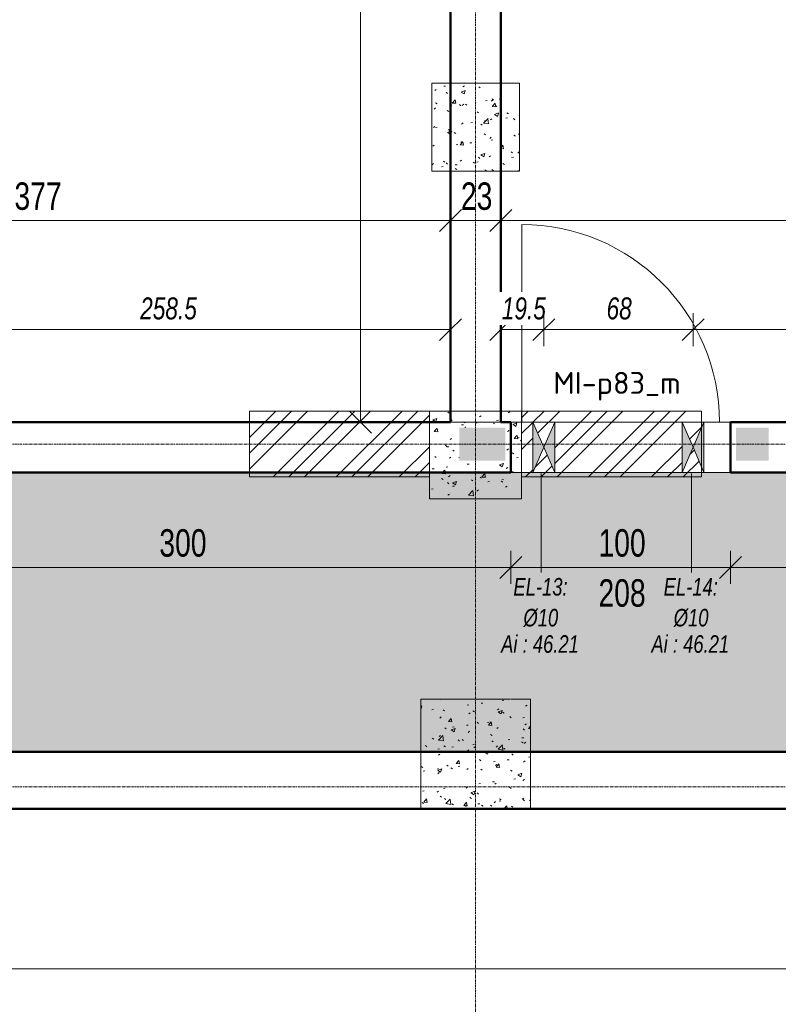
# Model space of a CAD drawing. Header units: millimetres. Extents: x 8507 to 240958, y -8745 to 78383.
# Tile 33 of 71: x 81097 to 84552, y 50883 to 55368. Entities that reach past the tile are written whole.
import ezdxf

# ---------------------------------------------------------------- set-up
doc = ezdxf.new("R2010")
doc.units = ezdxf.units.MM
doc.linetypes.add('Ligne de quadrillage', pattern=[22.225, 12.7, -3.175, 3.175, -3.175])
doc.linetypes.add('Tiret 1_16_', pattern=[3.175, 1.5875, -1.5875])
for name, color, linetype, lineweight in [('A-ANNO-DIMS', 211, 'Continuous', 9), ('A-ANNO-DIMS-50', 211, 'Continuous', 9), ('A-DETL-GENF', 92, 'Continuous', 5), ('A-DETL-MBND', 5, 'Continuous', 5), ('A-DOOR', 31, 'Continuous', 9), ('A-DOOR-IDEN', 31, 'Continuous', 9), ('A-GENM-IDEN', 13, 'Continuous', 9), ('A-WALL', 113, 'Continuous', 9), ('S-GRID', 1, 'Continuous', 9)]:
    doc.layers.add(name, color=color, linetype=linetype, lineweight=lineweight)
doc.styles.add('Arial Narrow_4', font='ARIALN.TTF', dxfattribs={"width": 0.9, "height": 125})
doc.styles.add('Arial Narrow_I', font='ARIALNI.TTF', dxfattribs={"width": 0.9, "height": 100})
doc.styles.add('Arial_I_2', font='ariali.ttf', dxfattribs={"width": 0.75, "height": 80})
doc.styles.add('ISOCPEUR', font='isocpeur.ttf', dxfattribs={"height": 100})
doc.dimstyles.new('AB6_1_50_-_GB', dxfattribs={"dimscale": 304.8, "dimtxt": 127.928872, "dimasz": 0.328084, "dimexe": 0.246063, "dimexo": 0.0625, "dimgap": 0.04101, "dimtad": 1, "dimdec": 0, "dimlfac": 0.1, "dimdsep": 46, "dimtxsty": 'Arial Narrow_4', "dimblk1": 'OBLIQUE', "dimblk2": 'OBLIQUE', "dimsah": 1, "dimcen": 0.09, "dimazin": 0, "dimtfac": 1, "dimtdec": 4, "dimtix": 1, "dimtmove": 0, "dimatfit": 3, "dimfxl": 0.246063, "dimfxlon": 1, "dimtvp": 1, "dimtolj": 1, "dimtzin": 0, "dimarcsym": 2})
doc.dimstyles.new('AB6_1_50_-_GB_3', dxfattribs={"dimscale": 304.8, "dimtxt": 127.928872, "dimasz": 0.328084, "dimexe": 0.246063, "dimexo": 0.0625, "dimgap": 0.04101, "dimtad": 1, "dimdec": 0, "dimlfac": 0.1, "dimdsep": 46, "dimtxsty": 'Arial Narrow_4', "dimblk1": 'OBLIQUE', "dimblk2": 'OBLIQUE', "dimsah": 1, "dimcen": 0.09, "dimazin": 0, "dimtfac": 1, "dimtdec": 4, "dimtix": 1, "dimtmove": 0, "dimatfit": 3, "dimfxl": 0.246063, "dimfxlon": 1, "dimtvp": 1, "dimtolj": 1, "dimtzin": 0, "dimarcsym": 2})
doc.dimstyles.new('AB6_1_50_-_GB_Italique', dxfattribs={"dimscale": 304.8, "dimtxt": 102.343097, "dimasz": 0.328084, "dimexe": 0.246063, "dimexo": 0.0625, "dimgap": 0.057415, "dimtad": 1, "dimdec": 1, "dimlfac": 0.1, "dimrnd": 0.1, "dimdsep": 46, "dimtxsty": 'Arial Narrow_I', "dimblk1": 'OBLIQUE', "dimblk2": 'OBLIQUE', "dimsah": 1, "dimcen": 0.09, "dimazin": 0, "dimtfac": 1, "dimtdec": 4, "dimtix": 1, "dimtmove": 0, "dimatfit": 3, "dimfxl": 0.246063, "dimfxlon": 1, "dimtvp": 1, "dimtfill": 1, "dimtolj": 1, "dimtzin": 0, "dimarcsym": 2})
pattern_1 = [(45, (64631.8, -542.27), (-143.6841, 143.6841), []), (45, (64703.64, -542.27), (-143.6841, 143.6841), []), (45, (64775.48, -542.27), (-143.6841, 143.6841), [])]
pattern_2 = [(50, (64631.8, -542.27), (182.18467, -15.9391), [19.05, -209.55]), (355, (64631.8, -542.27), (-35.2424, 191.0566), [15.24, -167.64]), (100.451, (64646.98, -543.6), (146.9425, 175.1167), [16.19, -178.09]), (46.184, (64631.8, -491.47), (271.0789, -42.0433), [28.575, -314.325]), (96.636, (64654.4, -494.97), (237.4025, 247.4272), [24.285, -267.135]), (351.184, (64631.8, -491.47), (237.4046, 247.4251), [22.86, -251.46]), (21, (64657.2, -504.17), (151.61488, -102.2655), [19.05, -209.55]), (326, (64657.2, -504.17), (61.80236, 184.18774), [15.24, -167.64]), (71.451, (64669.83, -512.7), (213.41706, 81.92137), [16.19, -178.09]), (37.5, (64631.8, -542.27), (3.08832, 84.555076), [8.382, -157.226, 8.382, -161.798, -168.275]), (37.5, (64631.8, -542.27), (3.08832, 84.555076), [-335.788, 8.382, -159.893]), (7.5, (64631.8, -542.27), (66.81944, 100.18075), [8.382, -88.646, 8.382, -153.416, -64.135]), (7.5, (64631.8, -542.27), (66.81944, 100.18075), [-258.826, 8.382, -55.753]), (327.5, (64575.156, -542.27), (135.59049, -5.72891), [8.382, -55.118, 8.382, -189.738, -262.89]), (327.5, (64575.156, -542.27), (135.59049, -5.72891), [-261.62, 8.382, -254.508]), (317.5, (64549.76, -542.27), (148.12889, 25.42676), [8.382, -74.168, 8.382, -123.19, -186.69]), (317.5, (64549.76, -542.27), (148.12889, 25.42676), [-214.122, 8.382, -178.308])]

# ---------------------------------------------------------------- blocks, each defined once
blk = doc.blocks.new('Porte 1Vtl - MI-p83_m-3009844-R-1 variante')
at = {"layer": 'A-DOOR'}
blk.add_line((450, -115), (450, -1015), dxfattribs=at)
blk.add_arc((450, -115), 900, 180, 270, dxfattribs=at)
blk = doc.blocks.new('ECBIM_BIM_RESA VOILE CIRCULAIRE-24 - ECBIM_BIM_RESA VOILE CIRCULAIRE-24-3092218-R-1 variante')
at = {"layer": 'A-DETL-MBND'}
for points in [[(2441.9, 61638.6), (2491.9, 61753.6), (2441.9, 61868.6)], [(2541.9, 61638.6), (2541.9, 61868.6), (2491.9, 61753.6)]]:
    blk.add_hatch(color=256, dxfattribs=at).paths.add_polyline_path(points)
for p, q in [((2441.9, 61638.6), (2441.9, 61868.6)), ((2441.9, 61868.6), (2491.9, 61753.6)), ((2491.9, 61753.6), (2541.9, 61868.6)), ((2541.9, 61868.6), (2541.9, 61638.6)), ((2491.9, 61753.6), (2441.9, 61638.6)), ((2541.9, 61638.6), (2491.9, 61753.6))]:
    blk.add_line(p, q, dxfattribs=at)
blk = doc.blocks.new('DIMBLOCK66-R-1 variante')
at = {"layer": 'A-ANNO-DIMS-50'}
for p, q in [((80333.7, 52873.5), (80333.7, 52948.5)), ((83333.7, 52873.5), (83333.7, 52948.5)), ((80333.7, 52873.5), (83333.7, 52873.5)), ((80333.7, 52873.5), (80333.7, 52798.5)), ((83333.7, 52873.5), (83333.7, 52798.5))]:
    blk.add_line(p, q, dxfattribs=at)
at = {"layer": 'A-ANNO-DIMS-50', "lineweight": 18}
for p, q in [((80333.7, 52873.5), (80383.7, 52923.5)), ((83333.7, 52873.5), (83383.7, 52923.5)), ((80333.7, 52873.5), (80283.7, 52823.5)), ((83333.7, 52873.5), (83283.7, 52823.5))]:
    blk.add_line(p, q, dxfattribs=at)
at = {"layer": 'A-ANNO-DIMS-50', "color": 0, "insert": (81733.1, 53047.5), "char_height": 125, "width": 241.237, "attachment_point": 1, "line_spacing_factor": 0.974696, "style": 'Arial Narrow_4'}
blk.add_mtext('300', dxfattribs=at)
blk = doc.blocks.new('_Oblique')
at = {"color": 0, "linetype": 'ByBlock', "lineweight": -2}
blk.add_line((-0.5, -0.5), (0.5, 0.5), dxfattribs=at)
blk = doc.blocks.new('DIMBLOCK67-R-1 variante')
at = {"layer": 'A-ANNO-DIMS-50'}
for p, q in [((83333.7, 52873.5), (83333.7, 52948.5)), ((84333.7, 52873.5), (84333.7, 52948.5)), ((83333.7, 52873.5), (84333.7, 52873.5)), ((83333.7, 52873.5), (83333.7, 52798.5)), ((84333.7, 52873.5), (84333.7, 52798.5))]:
    blk.add_line(p, q, dxfattribs=at)
at = {"layer": 'A-ANNO-DIMS-50', "lineweight": 18}
for p, q in [((83333.7, 52873.5), (83383.7, 52923.5)), ((84333.7, 52873.5), (84383.7, 52923.5)), ((83333.7, 52873.5), (83283.7, 52823.5)), ((84333.7, 52873.5), (84283.7, 52823.5))]:
    blk.add_line(p, q, dxfattribs=at)
at = {"layer": 'A-ANNO-DIMS-50', "color": 0, "char_height": 125, "width": 241.237, "attachment_point": 1, "line_spacing_factor": 0.974696, "style": 'Arial Narrow_4'}
for s, insert in [('100', (83733.1, 53047.5)), ('208', (83733.1, 52819.5))]:
    blk.add_mtext(s, dxfattribs=dict(at, insert=insert))
blk = doc.blocks.new('DIMBLOCK68-R-1 variante')
at = {"layer": 'A-ANNO-DIMS-50'}
for p, q in [((84333.7, 52873.5), (84333.7, 52948.5)), ((87813.7, 52873.5), (87813.7, 52948.5)), ((84333.7, 52873.5), (87813.7, 52873.5)), ((84333.7, 52873.5), (84333.7, 52798.5)), ((87813.7, 52873.5), (87813.7, 52798.5))]:
    blk.add_line(p, q, dxfattribs=at)
at = {"layer": 'A-ANNO-DIMS-50', "lineweight": 18}
for p, q in [((84333.7, 52873.5), (84383.7, 52923.5)), ((87813.7, 52873.5), (87863.7, 52923.5)), ((84333.7, 52873.5), (84283.7, 52823.5)), ((87813.7, 52873.5), (87763.7, 52823.5))]:
    blk.add_line(p, q, dxfattribs=at)
at = {"layer": 'A-ANNO-DIMS-50', "color": 0, "insert": (85973.1, 53047.5), "char_height": 125, "width": 241.237, "attachment_point": 1, "line_spacing_factor": 0.974696, "style": 'Arial Narrow_4'}
blk.add_mtext('348', dxfattribs=at)
blk = doc.blocks.new('DIMBLOCK130-R-1 variante')
at = {"layer": 'A-ANNO-DIMS-50', "lineweight": 18}
for p, q in [((82649.9, 57747), (82599.9, 57797)), ((82649.9, 57747), (82699.9, 57697)), ((82649.9, 53535.4), (82599.9, 53585.4)), ((82649.9, 53535.4), (82699.9, 53485.4))]:
    blk.add_line(p, q, dxfattribs=at)
at = {"layer": 'A-ANNO-DIMS-50'}
for p, q in [((82649.9, 57747), (82574.9, 57747)), ((82649.9, 57747), (82649.9, 53535.4)), ((82649.9, 57747), (82724.9, 57747)), ((82649.9, 53535.4), (82574.9, 53535.4)), ((82649.9, 53535.4), (82724.9, 53535.4))]:
    blk.add_line(p, q, dxfattribs=at)
at = {"layer": 'A-ANNO-DIMS-50', "color": 0, "insert": (82475.9, 55540.7), "char_height": 125, "width": 241.237, "attachment_point": 1, "rotation": 90, "line_spacing_factor": 0.974696, "style": 'Arial Narrow_4'}
blk.add_mtext('421', dxfattribs=at)
blk = doc.blocks.new('DIMBLOCK281-R-1 variante')
at = {"layer": 'A-ANNO-DIMS-50'}
for p, q in [((83288.7, 53956.4), (83288.7, 54031.4)), ((83483.7, 53956.4), (83483.7, 54031.4)), ((83288.7, 53956.4), (83483.7, 53956.4)), ((83288.7, 53956.4), (83288.7, 53881.4)), ((83483.7, 53956.4), (83483.7, 53881.4))]:
    blk.add_line(p, q, dxfattribs=at)
at = {"layer": 'A-ANNO-DIMS-50', "lineweight": 18}
for p, q in [((83288.7, 53956.4), (83338.7, 54006.4)), ((83483.7, 53956.4), (83533.7, 54006.4)), ((83288.7, 53956.4), (83238.7, 53906.4)), ((83483.7, 53956.4), (83433.7, 53906.4))]:
    blk.add_line(p, q, dxfattribs=at)
at = {"layer": 'A-ANNO-DIMS-50', "color": 0, "insert": (83292.7, 54103.2), "char_height": 100, "width": 224.18, "attachment_point": 1, "line_spacing_factor": 0.974696, "style": 'Arial Narrow_I', "bg_fill": 3, "box_fill_scale": 1.25, "bg_fill_color": 256, "bg_fill_true_color": 13158600, "bg_fill_transparency": 0}
blk.add_mtext('19.5', dxfattribs=at)
blk = doc.blocks.new('DIMBLOCK282-R-1 variante')
at = {"layer": 'A-ANNO-DIMS-50'}
for p, q in [((83483.7, 53956.4), (83483.7, 54031.4)), ((84163.7, 53956.4), (84163.7, 54031.4)), ((83483.7, 53956.4), (84163.7, 53956.4)), ((83483.7, 53956.4), (83483.7, 53881.4)), ((84163.7, 53956.4), (84163.7, 53881.4))]:
    blk.add_line(p, q, dxfattribs=at)
at = {"layer": 'A-ANNO-DIMS-50', "lineweight": 18}
for p, q in [((83483.7, 53956.4), (83533.7, 54006.4)), ((84163.7, 53956.4), (84213.7, 54006.4)), ((83483.7, 53956.4), (83433.7, 53906.4)), ((84163.7, 53956.4), (84113.7, 53906.4))]:
    blk.add_line(p, q, dxfattribs=at)
at = {"layer": 'A-ANNO-DIMS-50', "color": 0, "insert": (83770, 54103.2), "char_height": 100, "width": 128.66, "attachment_point": 1, "line_spacing_factor": 0.974696, "style": 'Arial Narrow_I', "bg_fill": 3, "box_fill_scale": 1.25, "bg_fill_color": 256, "bg_fill_true_color": 13158600, "bg_fill_transparency": 0}
blk.add_mtext('68', dxfattribs=at)
blk = doc.blocks.new('DIMBLOCK283-R-1 variante')
at = {"layer": 'A-ANNO-DIMS-50'}
for p, q in [((84163.7, 53956.4), (84163.7, 54031.4)), ((87058.7, 53956.4), (87058.7, 54031.4)), ((84163.7, 53956.4), (87058.7, 53956.4)), ((84163.7, 53956.4), (84163.7, 53881.4)), ((87058.7, 53956.4), (87058.7, 53881.4))]:
    blk.add_line(p, q, dxfattribs=at)
at = {"layer": 'A-ANNO-DIMS-50', "lineweight": 18}
for p, q in [((84163.7, 53956.4), (84213.7, 54006.4)), ((87058.7, 53956.4), (87108.7, 54006.4)), ((84163.7, 53956.4), (84113.7, 53906.4)), ((87058.7, 53956.4), (87008.7, 53906.4))]:
    blk.add_line(p, q, dxfattribs=at)
at = {"layer": 'A-ANNO-DIMS-50', "color": 0, "insert": (85490.9, 54103.2), "char_height": 100, "width": 288.51, "attachment_point": 1, "line_spacing_factor": 0.974696, "style": 'Arial Narrow_I', "bg_fill": 3, "box_fill_scale": 1.25, "bg_fill_color": 256, "bg_fill_true_color": 13158600, "bg_fill_transparency": 0}
blk.add_mtext('289.5', dxfattribs=at)
blk = doc.blocks.new('DIMBLOCK311-R-1 variante')
at = {"layer": 'A-ANNO-DIMS-50'}
for p, q in [((80473.7, 53956.4), (80473.7, 54031.4)), ((83058.7, 53956.4), (83058.7, 54031.4)), ((80473.7, 53956.4), (83058.7, 53956.4)), ((80473.7, 53956.4), (80473.7, 53881.4)), ((83058.7, 53956.4), (83058.7, 53881.4))]:
    blk.add_line(p, q, dxfattribs=at)
at = {"layer": 'A-ANNO-DIMS-50', "lineweight": 18}
for p, q in [((80473.7, 53956.4), (80523.7, 54006.4)), ((83058.7, 53956.4), (83108.7, 54006.4)), ((80473.7, 53956.4), (80423.7, 53906.4)), ((83058.7, 53956.4), (83008.7, 53906.4))]:
    blk.add_line(p, q, dxfattribs=at)
at = {"layer": 'A-ANNO-DIMS-50', "color": 0, "insert": (81645.9, 54103.2), "char_height": 100, "width": 288.51, "attachment_point": 1, "line_spacing_factor": 0.974696, "style": 'Arial Narrow_I', "bg_fill": 3, "box_fill_scale": 1.25, "bg_fill_color": 256, "bg_fill_true_color": 13158600, "bg_fill_transparency": 0}
blk.add_mtext('258.5', dxfattribs=at)
blk = doc.blocks.new('DIMBLOCK321-R-1 variante')
at = {"layer": 'A-ANNO-DIMS-50'}
for p, q in [((59423.7, 51045.5), (59423.7, 51120.5)), ((95423.7, 51045.5), (95423.7, 51120.5)), ((59423.7, 51045.5), (95423.7, 51045.5)), ((59423.7, 51045.5), (59423.7, 50970.5)), ((95423.7, 51045.5), (95423.7, 50970.5))]:
    blk.add_line(p, q, dxfattribs=at)
at = {"layer": 'A-ANNO-DIMS-50', "lineweight": 18}
for p, q in [((59423.7, 51045.5), (59473.7, 51095.5)), ((95423.7, 51045.5), (95473.7, 51095.5)), ((59423.7, 51045.5), (59373.7, 50995.5)), ((95423.7, 51045.5), (95373.7, 50995.5))]:
    blk.add_line(p, q, dxfattribs=at)
at = {"layer": 'A-ANNO-DIMS-50', "color": 0, "insert": (77289.6, 51219.6), "char_height": 125, "width": 321.65, "attachment_point": 1, "line_spacing_factor": 0.974696, "style": 'Arial Narrow_4'}
blk.add_mtext('3600', dxfattribs=at)
blk = doc.blocks.new('DIMBLOCK357-R-1 variante')
at = {"layer": 'A-ANNO-DIMS-50'}
for p, q in [((83288.7, 54453.2), (83288.7, 54528.2)), ((87058.7, 54453.2), (87058.7, 54528.2)), ((87058.7, 54453.2), (83288.7, 54453.2)), ((83288.7, 54453.2), (83288.7, 54378.2)), ((87058.7, 54453.2), (87058.7, 54378.2))]:
    blk.add_line(p, q, dxfattribs=at)
at = {"layer": 'A-ANNO-DIMS-50', "lineweight": 18}
for p, q in [((83288.7, 54453.2), (83338.7, 54503.2)), ((87058.7, 54453.2), (87108.7, 54503.2)), ((83288.7, 54453.2), (83238.7, 54403.2)), ((87058.7, 54453.2), (87008.7, 54403.2))]:
    blk.add_line(p, q, dxfattribs=at)
at = {"layer": 'A-ANNO-DIMS-50', "color": 0, "insert": (85073.1, 54627.2), "char_height": 125, "width": 241.237, "attachment_point": 1, "line_spacing_factor": 0.974696, "style": 'Arial Narrow_4'}
blk.add_mtext('377', dxfattribs=at)
blk = doc.blocks.new('DIMBLOCK358-R-1 variante')
at = {"layer": 'A-ANNO-DIMS-50'}
for p, q in [((83058.7, 54453.2), (83058.7, 54528.2)), ((83288.7, 54453.2), (83288.7, 54528.2)), ((83288.7, 54453.2), (83058.7, 54453.2)), ((83058.7, 54453.2), (83058.7, 54378.2)), ((83288.7, 54453.2), (83288.7, 54378.2))]:
    blk.add_line(p, q, dxfattribs=at)
at = {"layer": 'A-ANNO-DIMS-50', "lineweight": 18}
for p, q in [((83058.7, 54453.2), (83108.7, 54503.2)), ((83288.7, 54453.2), (83338.7, 54503.2)), ((83058.7, 54453.2), (83008.7, 54403.2)), ((83288.7, 54453.2), (83238.7, 54403.2))]:
    blk.add_line(p, q, dxfattribs=at)
at = {"layer": 'A-ANNO-DIMS-50', "color": 0, "insert": (83106.6, 54627.2), "char_height": 125, "width": 160.825, "attachment_point": 1, "line_spacing_factor": 0.974696, "style": 'Arial Narrow_4'}
blk.add_mtext('23', dxfattribs=at)
blk = doc.blocks.new('DIMBLOCK359-R-1 variante')
at = {"layer": 'A-ANNO-DIMS-50'}
for p, q in [((79288.7, 54453.2), (79288.7, 54528.2)), ((83058.7, 54453.2), (83058.7, 54528.2)), ((83058.7, 54453.2), (79288.7, 54453.2)), ((79288.7, 54453.2), (79288.7, 54378.2)), ((83058.7, 54453.2), (83058.7, 54378.2))]:
    blk.add_line(p, q, dxfattribs=at)
at = {"layer": 'A-ANNO-DIMS-50', "lineweight": 18}
for p, q in [((79288.7, 54453.2), (79338.7, 54503.2)), ((83058.7, 54453.2), (83108.7, 54503.2)), ((79288.7, 54453.2), (79238.7, 54403.2)), ((83058.7, 54453.2), (83008.7, 54403.2))]:
    blk.add_line(p, q, dxfattribs=at)
at = {"layer": 'A-ANNO-DIMS-50', "color": 0, "insert": (81073.1, 54627.2), "char_height": 125, "width": 241.237, "attachment_point": 1, "line_spacing_factor": 0.974696, "style": 'Arial Narrow_4'}
blk.add_mtext('377', dxfattribs=at)

msp = doc.modelspace()

# ---------------------------------------------------------------- hatches: boundary and pattern name
at = {"layer": 'A-DETL-GENF'}
for points in [[(83098.65, 53360.4), (83158.65, 53360.4), (83158.65, 53510.4), (83098.65, 53510.4)], [(83158.65, 53360.4), (83308.65, 53360.4), (83308.65, 53510.4), (83158.65, 53510.4)], [(84358.65, 53360.4), (84508.65, 53360.4), (84508.65, 53510.4), (84358.65, 53510.4)]]:
    msp.add_hatch(color=8, dxfattribs=at).paths.add_polyline_path(points)
at = {"layer": 'A-DETL-MBND', "linetype": 'Tiret 1_16_'}
h = msp.add_hatch(dxfattribs=at)
h.set_pattern_fill('FP_14', style=0, pattern_type=2)
h.set_pattern_definition(pattern_2)
h.paths.add_polyline_path([(82973.65, 54678.73), (83373.65, 54678.73), (83373.65, 55078.73), (82973.65, 55078.73)])
h = msp.add_hatch(dxfattribs=at)
h.set_pattern_fill('FP_13', style=0, pattern_type=2)
h.set_pattern_definition(pattern_1)
h.paths.add_polyline_path([(82143.65, 53285.4), (82963.23, 53285.4), (82963.23, 53585.4), (82143.65, 53585.4)])
h = msp.add_hatch(dxfattribs=at)
h.set_pattern_fill('FP_14', style=0, pattern_type=2)
h.set_pattern_definition(pattern_2)
h.paths.add_polyline_path([(83248.65, 53185.4), (83383.23, 53185.4), (83383.23, 53585.4), (82963.23, 53585.4), (82963.23, 53185.4), (83158.65, 53185.4)])
h.paths.add_polyline_path([(83158.65, 53360.4), (83098.65, 53360.4), (83098.65, 53510.4), (83308.65, 53510.4), (83308.65, 53360.4), (83248.65, 53360.4)])
h = msp.add_hatch(dxfattribs=at)
h.set_pattern_fill('FP_13', style=0, pattern_type=2)
h.set_pattern_definition(pattern_1)
h.paths.add_polyline_path([(83483.65, 53285.4), (84202.22, 53285.4), (84202.22, 53331.69), (84163.65, 53420.4), (84202.22, 53509.1), (84202.22, 53585.4), (83382.64, 53585.4), (83382.64, 53285.4), (83433.65, 53285.4)])
h.paths.add_polyline_path([(83533.65, 53305.4), (83483.65, 53420.4), (83533.65, 53535.4)])
h.paths.add_polyline_path([(83433.65, 53305.4), (83433.65, 53535.4), (83483.65, 53420.4)])
h.paths.add_polyline_path([(84113.65, 53305.4), (84113.65, 53535.4), (84163.65, 53420.4)])
at = {"layer": 'A-DETL-MBND'}
h = msp.add_hatch(dxfattribs=at)
h.set_pattern_fill('FP_18', color=8, style=0, pattern_type=2)
h.set_pattern_definition([(0, (64631.8, -542.27), (0, 101.6), [3.353, -98.247]), (0, (64682.6, -491.47), (0, 101.6), [3.353, -98.247])])
h.paths.add_polyline_path([(95098.65, 52033.73), (95098.65, 52048.73), (95248.65, 52048.73), (95248.65, 52033.73), (95304.43, 52033.73), (95303.67, 53305.4), (63273.65, 53305.4), (63274.42, 52033.73), (89812.49, 52033.73)])
at = {"layer": 'A-DETL-MBND', "linetype": 'Tiret 1_16_'}
h = msp.add_hatch(dxfattribs=at)
h.set_pattern_fill('FP_14', style=0, pattern_type=2)
h.set_pattern_definition(pattern_2)
h.paths.add_polyline_path([(82923.65, 51773.73), (83423.65, 51773.73), (83423.65, 52273.73), (82923.65, 52273.73)])

# ---------------------------------------------------------------- linework, layer by layer
at = {"layer": 'A-DETL-MBND', "color": 7, "linetype": 'Tiret 1_16_'}
for p, q in [((82973.65, 54678.73), (82973.65, 55078.73)), ((82973.65, 55078.73), (83373.65, 55078.73)), ((83373.65, 55078.73), (82973.65, 55078.73)), ((82973.65, 55078.73), (82973.65, 54678.73)), ((83373.65, 55078.73), (83373.65, 54678.73)), ((83373.65, 54678.73), (83373.65, 55078.73)), ((83373.65, 54678.73), (82973.65, 54678.73)), ((82973.65, 54678.73), (83373.65, 54678.73)), ((82143.65, 53585.4), (83383.23, 53585.4)), ((83383.23, 53585.4), (82143.65, 53585.4)), ((82143.65, 53285.4), (82143.65, 53585.4)), ((82143.65, 53585.4), (82143.65, 53285.4)), ((82963.23, 53585.4), (82963.23, 53285.4)), ((82963.23, 53585.4), (82963.23, 53285.4)), ((82963.23, 53185.4), (82963.23, 53585.4)), ((82963.23, 53585.4), (82963.23, 53185.4)), ((83382.64, 53585.4), (84202.22, 53585.4)), ((84202.22, 53585.4), (83382.64, 53585.4)), ((83382.64, 53285.4), (83382.64, 53585.4)), ((83382.64, 53585.4), (83382.64, 53285.4)), ((83383.23, 53585.4), (83383.23, 53185.4)), ((83383.23, 53185.4), (83383.23, 53585.4)), ((84202.22, 53585.4), (84202.22, 53285.4)), ((84202.22, 53585.4), (84202.22, 53285.4)), ((82143.65, 53285.4), (82963.23, 53285.4)), ((82963.23, 53285.4), (82143.65, 53285.4)), ((83382.64, 53285.4), (84202.22, 53285.4)), ((84202.22, 53285.4), (83382.64, 53285.4)), ((83383.23, 53185.4), (82963.23, 53185.4)), ((82963.23, 53185.4), (83383.23, 53185.4)), ((82923.65, 51773.73), (82923.65, 52273.73)), ((82923.65, 52273.73), (83423.65, 52273.73)), ((83423.65, 52273.73), (82923.65, 52273.73)), ((82923.65, 52273.73), (82923.65, 51773.73)), ((83423.65, 52273.73), (83423.65, 51773.73)), ((83423.65, 51773.73), (83423.65, 52273.73)), ((83423.65, 51773.73), (82923.65, 51773.73)), ((82923.65, 51773.73), (83423.65, 51773.73))]:
    msp.add_line(p, q, dxfattribs=at)
at = {"layer": 'A-DETL-MBND'}
for p, q in [((83433.65, 53305.4), (83433.65, 53535.4)), ((83433.65, 53535.4), (83533.65, 53535.4)), ((83433.65, 53535.4), (83533.65, 53535.4)), ((83533.65, 53535.4), (83533.65, 53305.4)), ((84113.65, 53305.4), (84113.65, 53535.4)), ((84113.65, 53535.4), (84213.65, 53535.4)), ((84113.65, 53535.4), (84213.65, 53535.4)), ((84213.65, 53535.4), (84213.65, 53305.4)), ((63446.65, 53305.4), (95303.67, 53305.4)), ((91058.68, 53305.4), (74803.65, 53305.4)), ((83533.65, 53305.4), (83433.65, 53305.4)), ((83533.65, 53305.4), (83433.65, 53305.4)), ((84213.65, 53305.4), (84113.65, 53305.4)), ((84213.65, 53305.4), (84113.65, 53305.4))]:
    msp.add_line(p, q, dxfattribs=at)
at = {"layer": 'A-GENM-IDEN'}
for p, q in [((83472.05, 53301.92), (83472.05, 52850.97)), ((84156.42, 53301.92), (84156.42, 52850.97))]:
    msp.add_line(p, q, dxfattribs=at)
at = {"layer": 'A-WALL', "lineweight": 50}
for p, q in [((83058.65, 53535.4), (83058.65, 57746.98)), ((83288.65, 57746.98), (83288.65, 53535.4)), ((80333.65, 53535.4), (83058.65, 53535.4)), ((83288.65, 53535.4), (83333.65, 53535.4)), ((83333.65, 53535.4), (83333.65, 53305.4)), ((84333.65, 53305.4), (84333.65, 53535.4)), ((84333.65, 53535.4), (87813.65, 53535.4)), ((83333.65, 53305.4), (80333.65, 53305.4)), ((87813.65, 53305.4), (84333.65, 53305.4)), ((63273.65, 52033.73), (95073.65, 52033.73)), ((95303.65, 51773.73), (59423.65, 51773.73))]:
    msp.add_line(p, q, dxfattribs=at)
at = {"layer": 'A-WALL'}
for p, q in [((74803.65, 53535.4), (91383.23, 53535.4)), ((88813.65, 53305.4), (67333.65, 53305.4)), ((84333.65, 53305.4), (84333.65, 53305.4))]:
    msp.add_line(p, q, dxfattribs=at)
at = {"layer": 'S-GRID', "linetype": 'Ligne de quadrillage'}
for p, q in [((83173.65, 47292.72), (83173.65, 65870.79)), ((48070.04, 53435.4), (102467.67, 53435.4)), ((48070.04, 51873.73), (102467.67, 51873.73))]:
    msp.add_line(p, q, dxfattribs=at)

# ---------------------------------------------------------------- block references
at = {"layer": 'A-DETL-MBND'}
for p in [(80991.75, -8333.16), (81671.75, -8333.16)]:
    msp.add_blockref('ECBIM_BIM_RESA VOILE CIRCULAIRE-24 - ECBIM_BIM_RESA VOILE CIRCULAIRE-24-3092218-R-1 variante', p, dxfattribs=at)
at = {"layer": 'A-DOOR', "rotation": 180}
msp.add_blockref('Porte 1Vtl - MI-p83_m-3009844-R-1 variante', (83833.65, 53420.4), dxfattribs=at)

# ---------------------------------------------------------------- texts
at = {"layer": 'A-DOOR-IDEN', "insert": (83526.95, 53763.79), "char_height": 100, "width": 725.5272, "attachment_point": 1, "style": 'ISOCPEUR'}
msp.add_mtext('MI-p83_m', dxfattribs=at)
at = {"layer": 'A-GENM-IDEN', "char_height": 80, "attachment_point": 1, "style": 'Arial_I_2'}
for s, insert, width in [('EL-13:', (83345.6, 52825.14), 306.6455), ('EL-14:', (84029.98, 52825.14), 306.6455), ('Ø10', (83391.35, 52684.51), 195.4113), ('Ø10', (84075.73, 52684.51), 195.4113), ('Ai : 46.21', (83289.72, 52564.46), 441.9302), ('Ai : 46.21', (83974.1, 52564.46), 441.9302)]:
    msp.add_mtext(s, dxfattribs=dict(at, insert=insert, width=width))

# ---------------------------------------------------------------- dimensions: what is measured, and where the dimension line sits
at = {"layer": 'A-ANNO-DIMS'}
for base, p1, p2, angle, dimstyle, override, picture, middle in [((82649.94, 53535.4), (82724.94, 57746.98), (82724.94, 53535.4), 90, 'AB6_1_50_-_GB', {"dimpost": '<>', "dimfxl": 4211.581523}, 'DIMBLOCK130-R-1 variante', (82574.68, 55641.19)), ((79288.65, 54453.15), (83058.65, 54378.15), (79288.65, 54378.15), 0, 'AB6_1_50_-_GB_3', {"dimpost": '<>', "dimfxl": 3770}, 'DIMBLOCK359-R-1 variante', (81173.65, 54529.48)), ((83058.65, 54453.15), (83288.65, 54378.15), (83058.65, 54378.15), 0, 'AB6_1_50_-_GB_3', {"dimpost": '<>', "dimfxl": 230}, 'DIMBLOCK358-R-1 variante', (83173.65, 54529.48)), ((83333.65, 52873.49), (80333.65, 52948.49), (83333.65, 52948.49), 0, 'AB6_1_50_-_GB', {"dimpost": '<>', "dimfxl": 3000}, 'DIMBLOCK66-R-1 variante', (81833.65, 52949.81)), ((87813.65, 52873.49), (84333.65, 52948.49), (87813.65, 52948.49), 0, 'AB6_1_50_-_GB', {"dimpost": '<>', "dimfxl": 3480}, 'DIMBLOCK68-R-1 variante', (86073.65, 52949.81))]:
    dim = msp.add_linear_dim(base=base, p1=p1, p2=p2, angle=angle, dimstyle=dimstyle, override=override, dxfattribs=at)
    dim.commit()
    dim.dimension.update_dxf_attribs({"geometry": picture, "text_midpoint": middle})
for base, p1, p2, dimstyle, override, picture, middle in [((83288.65, 54453.15), (87058.65, 54378.15), (83288.65, 54378.15), 'AB6_1_50_-_GB_3', {"dimpost": '<>', "dimfxl": 3770}, 'DIMBLOCK357-R-1 variante', (85173.65, 54529.48)), ((95423.65, 51045.51), (59423.65, 51120.51), (95423.65, 51120.51), 'AB6_1_50_-_GB', {"dimpost": '<>', "dimfxl": 36000}, 'DIMBLOCK321-R-1 variante', (77423.65, 51121.84))]:
    dim = msp.add_linear_dim(base=base, p1=p1, p2=p2, dimstyle=dimstyle, override=override, dxfattribs=at)
    dim.commit()
    dim.dimension.update_dxf_attribs({"geometry": picture, "text_midpoint": middle})
dim = msp.add_linear_dim(base=(84333.65, 52873.49), p1=(83333.65, 52948.49), p2=(84333.65, 52948.49), text='<>\\X208', dimstyle='AB6_1_50_-_GB', override={"dimpost": '<>', "dimfxl": 1000}, dxfattribs=at)
dim.commit()
dim.dimension.update_dxf_attribs({"geometry": 'DIMBLOCK67-R-1 variante', "text_midpoint": (83833.65, 52873.49)})

# ---------------------------------------------------------------- next in the draw order: dimensions: what is measured, and where the dimension line sits
dim = msp.add_linear_dim(base=(83058.65, 53956.42), p1=(80473.65, 53881.42), p2=(83058.65, 54031.42), dimstyle='AB6_1_50_-_GB_Italique', override={"dimpost": '<>', "dimfxl": 2589.348374}, dxfattribs=at)
dim.commit()
dim.dimension.update_dxf_attribs({"geometry": 'DIMBLOCK311-R-1 variante', "text_midpoint": (81766.15, 54024.98)})
dim = msp.add_linear_dim(base=(83483.65, 53956.42), p1=(83288.65, 54031.42), p2=(83483.65, 53881.42), angle=0, dimstyle='AB6_1_50_-_GB_Italique', override={"dimpost": '<>', "dimfxl": 246.018292}, dxfattribs=at)
dim.commit()
dim.dimension.update_dxf_attribs({"geometry": 'DIMBLOCK281-R-1 variante', "text_midpoint": (83386.15, 54024.98)})

# ---------------------------------------------------------------- next in the draw order: dimensions: what is measured, and where the dimension line sits
dim = msp.add_linear_dim(base=(84163.65, 53956.42), p1=(83483.65, 53881.42), p2=(84163.65, 53881.42), dimstyle='AB6_1_50_-_GB_Italique', override={"dimpost": '<>', "dimfxl": 680}, dxfattribs=at)
dim.commit()
dim.dimension.update_dxf_attribs({"geometry": 'DIMBLOCK282-R-1 variante', "text_midpoint": (83823.65, 54024.98)})

# ---------------------------------------------------------------- next in the draw order: dimensions: what is measured, and where the dimension line sits
dim = msp.add_linear_dim(base=(87058.65, 53956.42), p1=(84163.65, 53881.42), p2=(87058.65, 54031.42), dimstyle='AB6_1_50_-_GB_Italique', override={"dimpost": '<>', "dimfxl": 2898.883406}, dxfattribs=at)
dim.commit()
dim.dimension.update_dxf_attribs({"geometry": 'DIMBLOCK283-R-1 variante', "text_midpoint": (85611.15, 54024.98)})

doc.saveas('drawing.dxf')
